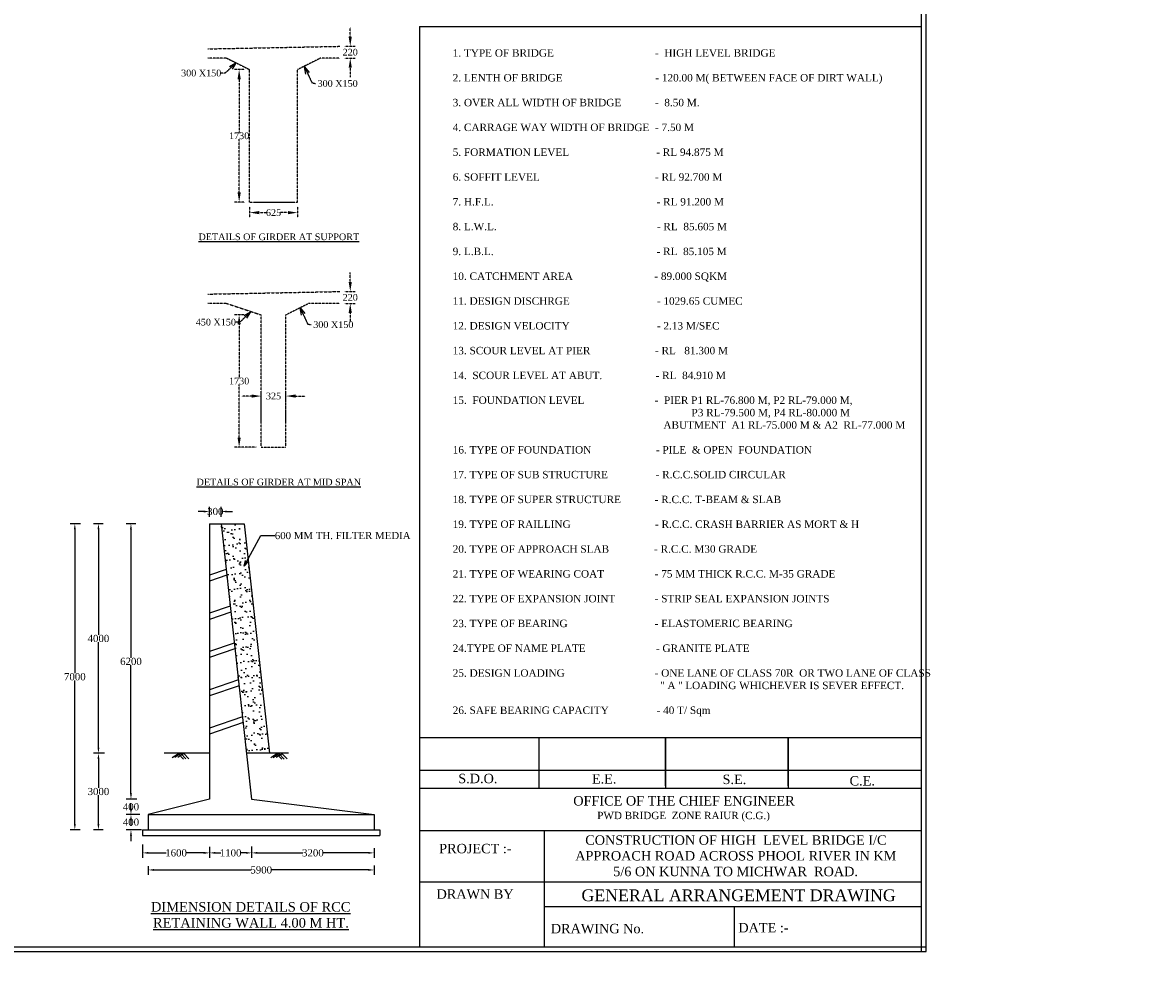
# Model space of a CAD drawing. Header units: millimetres. Extents: x 103078 to 7104496, y -104267 to 320261.
# Tile 7 of 12: x 506543 to 624731, y 89579 to 187703. Entities that reach past the tile are written whole.
import ezdxf

# ---------------------------------------------------------------- set-up
doc = ezdxf.new("R2010")
doc.units = ezdxf.units.MM
doc.header["$MEASUREMENT"] = 0
doc.linetypes.add('HIDDEN', pattern=[0.375, 0.25, -0.125])
doc.styles.get("Standard").update_dxf_attribs({"font": 'times.ttf'})
doc.styles.add('style1', font='txt.shx', dxfattribs={"height": 1})
doc.dimstyles.get("Standard").update_dxf_attribs({"dimtxt": 400, "dimasz": 215, "dimexe": 0.18, "dimexo": 0.0625, "dimgap": 0.09, "dimtad": 0, "dimtih": 1, "dimtoh": 1, "dimdec": 0, "dimzin": 4, "dimdsep": 46, "dimtxsty": 'Standard', "dimblk": 'OPEN90', "dimcen": 0, "dimadec": 0, "dimazin": 1, "dimtfac": 1, "dimtdec": 0, "dimtix": 1, "dimtofl": 0, "dimtmove": 0, "dimatfit": 3, "dimldrblk": 'OPEN30', "dimfxl": 0, "dimtolj": 1, "dimtzin": 0, "dimarcsym": 0})

# ---------------------------------------------------------------- blocks, each defined once
blk = doc.blocks.new('*D108')
at = {"color": 0, "linetype": 'HIDDEN', "lineweight": -2, "transparency": 16777216}
for p, q in [((530270, 168451), (530270, 167343)), ((531270, 167843), (532050, 167843)), ((534270, 167843), (533489, 167843)), ((535270, 168451), (535270, 167343))]:
    blk.add_line(p, q, dxfattribs=at)
at = {"color": 0, "linetype": 'HIDDEN', "transparency": 16777216}
for points in [[(531270, 168009), (531270, 167676), (530270, 167843)], [(534270, 168009), (534270, 167676), (535270, 167843)]]:
    blk.add_solid(points, dxfattribs=at)
at = {"layer": 'Defpoints', "color": 0, "linetype": 'HIDDEN', "transparency": 16777216}
for p in [(530270, 168951), (535270, 168951), (535270, 167843)]:
    blk.add_point(p, dxfattribs=at)
at = {"color": 0, "linetype": 'HIDDEN', "transparency": 16777216, "insert": (532770, 167843), "char_height": 1000, "attachment_point": 5}
blk.add_mtext('\\A1;{\\H0.7x;625}', dxfattribs=at)
blk = doc.blocks.new('*D107')
at = {"color": 0, "linetype": 'HIDDEN', "lineweight": -2, "transparency": 16777216}
for p, q in [((529734, 182790), (528675, 182790)), ((529175, 181790), (529175, 176228)), ((529175, 169951), (529175, 175513)), ((529770, 168951), (528675, 168951))]:
    blk.add_line(p, q, dxfattribs=at)
at = {"color": 0, "linetype": 'HIDDEN', "transparency": 16777216}
for points in [[(529008, 181790), (529341, 181790), (529175, 182790)], [(529008, 169951), (529341, 169951), (529175, 168951)]]:
    blk.add_solid(points, dxfattribs=at)
at = {"layer": 'Defpoints', "color": 0, "linetype": 'HIDDEN', "transparency": 16777216}
for p in [(530234, 182790), (529175, 168951), (530270, 168951)]:
    blk.add_point(p, dxfattribs=at)
at = {"color": 0, "linetype": 'HIDDEN', "transparency": 16777216, "insert": (529175, 175870), "char_height": 1000, "attachment_point": 5}
blk.add_mtext('\\A1;{\\H0.7x;1730}', dxfattribs=at)
blk = doc.blocks.new('*D109')
at = {"color": 0, "linetype": 'HIDDEN', "lineweight": -2, "transparency": 16777216}
for p, q in [((540787, 186228), (540787, 187228)), ((540198, 185228), (541287, 185228)), ((540198, 183990), (541287, 183990)), ((540787, 182990), (540787, 181990))]:
    blk.add_line(p, q, dxfattribs=at)
at = {"color": 0, "linetype": 'HIDDEN', "transparency": 16777216}
for points in [[(540620, 186228), (540953, 186228), (540787, 185228)], [(540620, 182990), (540953, 182990), (540787, 183990)]]:
    blk.add_solid(points, dxfattribs=at)
at = {"layer": 'Defpoints', "color": 0, "linetype": 'HIDDEN', "transparency": 16777216}
for p in [(539698, 185228), (539698, 183990), (540787, 183990)]:
    blk.add_point(p, dxfattribs=at)
at = {"color": 0, "linetype": 'HIDDEN', "transparency": 16777216, "insert": (540787, 184609), "char_height": 1000, "attachment_point": 5}
blk.add_mtext('\\A1;{\\H0.7x;220}', dxfattribs=at)
blk = doc.blocks.new('*D168')
at = {"color": 0, "linetype": 'HIDDEN', "lineweight": -2, "transparency": 16777216}
for p, q in [((529734, 157157), (528675, 157157)), ((529175, 156157), (529175, 150594)), ((529175, 144317), (529175, 149880)), ((530970, 143317), (528675, 143317))]:
    blk.add_line(p, q, dxfattribs=at)
at = {"color": 0, "linetype": 'HIDDEN', "transparency": 16777216}
for points in [[(529008, 156157), (529341, 156157), (529175, 157157)], [(529008, 144317), (529341, 144317), (529175, 143317)]]:
    blk.add_solid(points, dxfattribs=at)
at = {"layer": 'Defpoints', "color": 0, "linetype": 'HIDDEN', "transparency": 16777216}
for p in [(530234, 157157), (529175, 143317), (531470, 143317)]:
    blk.add_point(p, dxfattribs=at)
at = {"color": 0, "linetype": 'HIDDEN', "transparency": 16777216, "insert": (529175, 150237), "char_height": 1000, "attachment_point": 5}
blk.add_mtext('\\A1;{\\H0.7x;1730}', dxfattribs=at)
blk = doc.blocks.new('*D169')
at = {"color": 0, "linetype": 'HIDDEN', "lineweight": -2, "transparency": 16777216}
for p, q in [((540787, 160595), (540787, 161595)), ((540198, 159595), (541287, 159595)), ((540198, 158357), (541287, 158357)), ((540787, 157357), (540787, 156357))]:
    blk.add_line(p, q, dxfattribs=at)
at = {"color": 0, "linetype": 'HIDDEN', "transparency": 16777216}
for points in [[(540620, 160595), (540953, 160595), (540787, 159595)], [(540620, 157357), (540953, 157357), (540787, 158357)]]:
    blk.add_solid(points, dxfattribs=at)
at = {"layer": 'Defpoints', "color": 0, "linetype": 'HIDDEN', "transparency": 16777216}
for p in [(539698, 159595), (539698, 158357), (540787, 158357)]:
    blk.add_point(p, dxfattribs=at)
at = {"color": 0, "linetype": 'HIDDEN', "transparency": 16777216, "insert": (540787, 158976), "char_height": 1000, "attachment_point": 5}
blk.add_mtext('\\A1;{\\H0.7x;220}', dxfattribs=at)
blk = doc.blocks.new('*D170')
at = {"color": 0, "linetype": 'HIDDEN', "lineweight": -2, "transparency": 16777216}
for p, q in [((531470, 146079), (531470, 149168)), ((534070, 146014), (534070, 149168)), ((530470, 148668), (529470, 148668)), ((535070, 148668), (536070, 148668))]:
    blk.add_line(p, q, dxfattribs=at)
at = {"color": 0, "linetype": 'HIDDEN', "transparency": 16777216}
for points in [[(530470, 148834), (530470, 148501), (531470, 148668)], [(535070, 148834), (535070, 148501), (534070, 148668)]]:
    blk.add_solid(points, dxfattribs=at)
at = {"layer": 'Defpoints', "color": 0, "linetype": 'HIDDEN', "transparency": 16777216}
for p in [(534070, 148668), (531470, 145579), (534070, 145514)]:
    blk.add_point(p, dxfattribs=at)
at = {"color": 0, "linetype": 'HIDDEN', "transparency": 16777216, "insert": (532770, 148668), "char_height": 1000, "attachment_point": 5}
blk.add_mtext('\\A1;{\\H0.7x;325}', dxfattribs=at)
blk = doc.blocks.new('*D174')
at = {"color": 0, "linetype": 'Continuous', "lineweight": -2, "transparency": 16777216}
for p, q in [((512592, 135331), (511501, 135331)), ((512001, 134731), (512001, 119714)), ((512001, 103931), (512001, 118948)), ((512545, 103331), (511501, 103331))]:
    blk.add_line(p, q, dxfattribs=at)
at = {"color": 0, "linetype": 'Continuous', "transparency": 16777216}
for points in [[(511901, 134731), (512101, 134731), (512001, 135331)], [(511901, 103931), (512101, 103931), (512001, 103331)]]:
    blk.add_solid(points, dxfattribs=at)
at = {"layer": 'Defpoints', "color": 0, "linetype": 'Continuous', "transparency": 16777216}
for p in [(513292, 135331), (512001, 103331), (513245, 103331)]:
    blk.add_point(p, dxfattribs=at)
at = {"color": 0, "linetype": 'Continuous', "lineweight": -2, "transparency": 16777216, "insert": (512001, 119331), "char_height": 750, "attachment_point": 5}
blk.add_mtext('\\A1;7000', dxfattribs=at)
blk = doc.blocks.new('*D175')
at = {"color": 0, "linetype": 'Continuous', "lineweight": -2, "transparency": 16777216}
for p, q in [((519683, 99539), (519683, 98636)), ((543283, 99599), (543283, 98636)), ((520283, 99136), (530421, 99136)), ((542683, 99136), (532544, 99136))]:
    blk.add_line(p, q, dxfattribs=at)
at = {"color": 0, "linetype": 'Continuous', "transparency": 16777216}
for points in [[(520283, 99236), (520283, 99036), (519683, 99136)], [(542683, 99236), (542683, 99036), (543283, 99136)]]:
    blk.add_solid(points, dxfattribs=at)
at = {"layer": 'Defpoints', "color": 0, "linetype": 'Continuous', "transparency": 16777216}
for p in [(519683, 100239), (543283, 100299), (543283, 99136)]:
    blk.add_point(p, dxfattribs=at)
at = {"color": 0, "linetype": 'Continuous', "lineweight": -2, "transparency": 16777216, "insert": (531483, 99136), "char_height": 750, "attachment_point": 5}
blk.add_mtext('\\A1;5900', dxfattribs=at)
blk = doc.blocks.new('*D176')
at = {"color": 0, "linetype": 'Continuous', "lineweight": -2, "transparency": 16777216}
for p, q in [((514972, 135331), (513967, 135331)), ((514467, 134731), (514467, 123712)), ((514467, 111931), (514467, 122949)), ((515102, 111331), (513967, 111331))]:
    blk.add_line(p, q, dxfattribs=at)
at = {"color": 0, "linetype": 'Continuous', "transparency": 16777216}
for points in [[(514367, 134731), (514567, 134731), (514467, 135331)], [(514367, 111931), (514567, 111931), (514467, 111331)]]:
    blk.add_solid(points, dxfattribs=at)
at = {"layer": 'Defpoints', "color": 0, "linetype": 'Continuous', "transparency": 16777216}
for p in [(515672, 135331), (514467, 111331), (515802, 111331)]:
    blk.add_point(p, dxfattribs=at)
at = {"color": 0, "linetype": 'Continuous', "lineweight": -2, "transparency": 16777216, "insert": (514467, 123331), "char_height": 750, "attachment_point": 5}
blk.add_mtext('\\A1;4000', dxfattribs=at)
blk = doc.blocks.new('*D177')
at = {"color": 0, "linetype": 'Continuous', "lineweight": -2, "transparency": 16777216}
for p, q in [((515102, 111331), (513967, 111331)), ((514467, 110731), (514467, 107712)), ((514467, 103931), (514467, 106949)), ((514971, 103331), (513967, 103331))]:
    blk.add_line(p, q, dxfattribs=at)
at = {"color": 0, "linetype": 'Continuous', "transparency": 16777216}
for points in [[(514367, 110731), (514567, 110731), (514467, 111331)], [(514367, 103931), (514567, 103931), (514467, 103331)]]:
    blk.add_solid(points, dxfattribs=at)
at = {"layer": 'Defpoints', "color": 0, "linetype": 'Continuous', "transparency": 16777216}
for p in [(515802, 111331), (514467, 103331), (515671, 103331)]:
    blk.add_point(p, dxfattribs=at)
at = {"color": 0, "linetype": 'Continuous', "lineweight": -2, "transparency": 16777216, "insert": (514467, 107331), "char_height": 750, "attachment_point": 5}
blk.add_mtext('\\A1;3000', dxfattribs=at)
blk = doc.blocks.new('*D178')
at = {"color": 0, "linetype": 'Continuous', "lineweight": -2, "transparency": 16777216}
for p, q in [((518371, 135331), (517368, 135331)), ((517868, 134731), (517868, 121312)), ((517868, 107131), (517868, 120549)), ((518427, 106531), (517368, 106531))]:
    blk.add_line(p, q, dxfattribs=at)
at = {"color": 0, "linetype": 'Continuous', "transparency": 16777216}
for points in [[(517768, 134731), (517968, 134731), (517868, 135331)], [(517768, 107131), (517968, 107131), (517868, 106531)]]:
    blk.add_solid(points, dxfattribs=at)
at = {"layer": 'Defpoints', "color": 0, "linetype": 'Continuous', "transparency": 16777216}
for p in [(519071, 135331), (517868, 106531), (519127, 106531)]:
    blk.add_point(p, dxfattribs=at)
at = {"color": 0, "linetype": 'Continuous', "lineweight": -2, "transparency": 16777216, "insert": (517868, 120931), "char_height": 750, "attachment_point": 5}
blk.add_mtext('\\A1;6200', dxfattribs=at)
blk = doc.blocks.new('*D179')
at = {"color": 0, "linetype": 'Continuous', "lineweight": -2, "transparency": 16777216}
for p, q in [((519083, 101787), (519083, 100419)), ((519683, 100919), (521560, 100919)), ((525483, 100919), (523605, 100919)), ((526083, 101548), (526083, 100419))]:
    blk.add_line(p, q, dxfattribs=at)
at = {"color": 0, "linetype": 'Continuous', "transparency": 16777216}
for points in [[(519683, 101019), (519683, 100819), (519083, 100919)], [(525483, 101019), (525483, 100819), (526083, 100919)]]:
    blk.add_solid(points, dxfattribs=at)
at = {"layer": 'Defpoints', "color": 0, "linetype": 'Continuous', "transparency": 16777216}
for p in [(519083, 102487), (526083, 102248), (526083, 100919)]:
    blk.add_point(p, dxfattribs=at)
at = {"color": 0, "linetype": 'Continuous', "lineweight": -2, "transparency": 16777216, "insert": (522583, 100919), "char_height": 750, "attachment_point": 5}
blk.add_mtext('\\A1;1600', dxfattribs=at)
blk = doc.blocks.new('*D180')
at = {"color": 0, "linetype": 'Continuous', "lineweight": -2, "transparency": 16777216}
for p, q in [((526083, 101558), (526083, 100419)), ((526683, 100919), (527260, 100919)), ((529883, 100919), (529305, 100919)), ((530483, 101562), (530483, 100419))]:
    blk.add_line(p, q, dxfattribs=at)
at = {"color": 0, "linetype": 'Continuous', "transparency": 16777216}
for points in [[(526683, 101019), (526683, 100819), (526083, 100919)], [(529883, 101019), (529883, 100819), (530483, 100919)]]:
    blk.add_solid(points, dxfattribs=at)
at = {"layer": 'Defpoints', "color": 0, "linetype": 'Continuous', "transparency": 16777216}
for p in [(526083, 102258), (530483, 102262), (530483, 100919)]:
    blk.add_point(p, dxfattribs=at)
at = {"color": 0, "linetype": 'Continuous', "lineweight": -2, "transparency": 16777216, "insert": (528283, 100919), "char_height": 750, "attachment_point": 5}
blk.add_mtext('\\A1;1100', dxfattribs=at)
blk = doc.blocks.new('*D181')
at = {"color": 0, "linetype": 'Continuous', "lineweight": -2, "transparency": 16777216}
for p, q in [((530483, 101590), (530483, 100419)), ((531083, 100919), (535817, 100919)), ((542683, 100919), (537948, 100919)), ((543283, 101399), (543283, 100419))]:
    blk.add_line(p, q, dxfattribs=at)
at = {"color": 0, "linetype": 'Continuous', "transparency": 16777216}
for points in [[(531083, 101019), (531083, 100819), (530483, 100919)], [(542683, 101019), (542683, 100819), (543283, 100919)]]:
    blk.add_solid(points, dxfattribs=at)
at = {"layer": 'Defpoints', "color": 0, "linetype": 'Continuous', "transparency": 16777216}
for p in [(530483, 102290), (543283, 102099), (543283, 100919)]:
    blk.add_point(p, dxfattribs=at)
at = {"color": 0, "linetype": 'Continuous', "lineweight": -2, "transparency": 16777216, "insert": (536883, 100919), "char_height": 750, "attachment_point": 5}
blk.add_mtext('\\A1;3200', dxfattribs=at)
blk = doc.blocks.new('*D182')
at = {"color": 0, "linetype": 'Continuous', "lineweight": -2, "transparency": 16777216}
for p, q in [((517868, 107131), (517868, 107731)), ((518479, 106531), (517368, 106531)), ((518794, 104931), (517368, 104931)), ((517868, 104331), (517868, 103731))]:
    blk.add_line(p, q, dxfattribs=at)
at = {"color": 0, "linetype": 'Continuous', "transparency": 16777216}
for points in [[(517768, 107131), (517968, 107131), (517868, 106531)], [(517768, 104331), (517968, 104331), (517868, 104931)]]:
    blk.add_solid(points, dxfattribs=at)
at = {"layer": 'Defpoints', "color": 0, "linetype": 'Continuous', "transparency": 16777216}
for p in [(519179, 106531), (517868, 104931), (519494, 104931)]:
    blk.add_point(p, dxfattribs=at)
at = {"color": 0, "linetype": 'Continuous', "lineweight": -2, "transparency": 16777216, "insert": (517868, 105731), "char_height": 750, "attachment_point": 5}
blk.add_mtext('\\A1;400', dxfattribs=at)
blk = doc.blocks.new('*D183')
at = {"color": 0, "linetype": 'Continuous', "lineweight": -2, "transparency": 16777216}
for p, q in [((517868, 105531), (517868, 106131)), ((518794, 104931), (517368, 104931)), ((518952, 103331), (517368, 103331)), ((517868, 102731), (517868, 102131))]:
    blk.add_line(p, q, dxfattribs=at)
at = {"color": 0, "linetype": 'Continuous', "transparency": 16777216}
for points in [[(517768, 105531), (517968, 105531), (517868, 104931)], [(517768, 102731), (517968, 102731), (517868, 103331)]]:
    blk.add_solid(points, dxfattribs=at)
at = {"layer": 'Defpoints', "color": 0, "linetype": 'Continuous', "transparency": 16777216}
for p in [(519494, 104931), (517868, 103331), (519652, 103331)]:
    blk.add_point(p, dxfattribs=at)
at = {"color": 0, "linetype": 'Continuous', "lineweight": -2, "transparency": 16777216, "insert": (517868, 104131), "char_height": 750, "attachment_point": 5}
blk.add_mtext('\\A1;400', dxfattribs=at)
blk = doc.blocks.new('*D184')
at = {"color": 0, "linetype": 'Continuous', "lineweight": -2, "transparency": 16777216}
for p, q in [((526083, 136031), (526083, 137100)), ((527283, 136031), (527283, 137100)), ((525483, 136600), (524883, 136600)), ((527883, 136600), (528483, 136600))]:
    blk.add_line(p, q, dxfattribs=at)
at = {"color": 0, "linetype": 'Continuous', "transparency": 16777216}
for points in [[(525483, 136700), (525483, 136500), (526083, 136600)], [(527883, 136700), (527883, 136500), (527283, 136600)]]:
    blk.add_solid(points, dxfattribs=at)
at = {"layer": 'Defpoints', "color": 0, "linetype": 'Continuous', "transparency": 16777216}
for p in [(527283, 136600), (526083, 135331), (527283, 135331)]:
    blk.add_point(p, dxfattribs=at)
at = {"color": 0, "linetype": 'Continuous', "lineweight": -2, "transparency": 16777216, "insert": (526683, 136600), "char_height": 750, "attachment_point": 5}
blk.add_mtext('\\A1;300', dxfattribs=at)

msp = doc.modelspace()

# ---------------------------------------------------------------- hatches: boundary and pattern name
at = {"linetype": 'Continuous', "lineweight": -2}
h = msp.add_hatch(dxfattribs=at)
h.set_pattern_fill('AR-SAND', color=0, scale=600)
h.set_pattern_definition([(37.5, (-9522181, -1940385.6), (-37.796015, 1156.09426), [0, -912, 0, -1020, 0, -975]), (7.5, (-9522181, -1940385.6), (1061.86602, 1693.28764), [0, -492, 0, -822, 0, -315]), (327.5, (-9522919, -1940385.6), (1868.48512, 3.39543), [0, -300, 0, -1080, 0, -1410]), (317.5, (-9522919, -1940385.6), (1803.67596, 526.60534), [0, -150, 0, -708, 0, -810])])
h.paths.add_polyline_path([(529697.3, 135330.9), (527282.5, 135330.9), (529949.2, 111330.9), (532364, 111330.9)])

# ---------------------------------------------------------------- linework, layer by layer
at = {"color": 0, "linetype": 'Continuous'}
for p, q in [((600477.6, 90605.4, -22500), (600477.6, 247536.4, -22500)), ((600977.6, 90605.4, -22500), (600977.6, 247536.4, -22500)), ((376865.6, 91105.4, -22500), (600977.6, 91105.4, -22500)), ((376865.6, 90605.4, -22500), (600977.6, 90605.4, -22500))]:
    msp.add_line(p, q, dxfattribs=at)
at = {"color": 0}
for p, q in [((548036.4, 187281.9, -22500), (548036.4, 91105.4, -22500)), ((548036.4, 187281.9, -22500), (600477.6, 187281.9, -22500)), ((548036.4, 112972.1, -22500), (600502.6, 112972.1, -22500)), ((560496.9, 112972.1, -22500), (560496.9, 107693.6, -22500)), ((573744.8, 107936.8, -22500), (573744.8, 112972.1, -22500)), ((573744.8, 112972.1, -22500), (573744.8, 107693.6, -22500)), ((586569.8, 107936.8, -22500), (586569.8, 112972.1, -22500)), ((586569.8, 112972.1, -22500), (586569.8, 107693.6, -22500)), ((548036.4, 109575.2, -22500), (600502.6, 109575.2, -22500)), ((548036.4, 107693.6, -22500), (600502.6, 107693.6, -22500)), ((548036.4, 103245.1, -22500), (563047.7, 103245.1, -22500)), ((561071.5, 103245.1, -22500), (561071.5, 91080.4, -22500)), ((563047.7, 103245.1, -22500), (600502.6, 103245.1, -22500)), ((548036.4, 97889.5, -22876.8), (563047.7, 97889.5, -17331.7)), ((563047.7, 97889.5, -14721.2), (600502.6, 97889.5, -885.7)), ((561071.5, 95324.5, -22500), (600502.6, 95324.5, -22500)), ((580931.3, 95324.5, -22500), (580931.3, 91080.4, -22500))]:
    msp.add_line(p, q, dxfattribs=at)
at = {"color": 0, "linetype": 'HIDDEN'}
for p, q in [((525897.5, 184958), (539697.5, 185228.3)), ((527869.5, 183990), (525897.5, 183990)), ((527869.5, 183990), (530269.5, 182790)), ((537669.5, 183990), (535269.5, 182790)), ((539697.5, 183990), (537669.5, 183990)), ((530269.5, 168950.7), (530269.5, 182790)), ((535269.5, 168950.7), (535269.5, 182790)), ((530269.5, 168950.7), (535269.5, 168950.7)), ((530769.5, 168950.7), (534769.5, 168950.7)), ((525897.5, 159324.6), (539697.5, 159594.8)), ((527869.5, 158356.5), (525897.5, 158356.5)), ((527869.5, 158356.5), (531469.5, 157156.5)), ((536469.5, 158356.5), (534069.5, 157156.5)), ((539697.5, 158356.5), (536469.5, 158356.5)), ((531469.5, 143317.3), (531469.5, 157156.5)), ((534069.5, 143317.3), (534069.5, 157156.5)), ((531469.5, 143317.3), (534069.5, 143317.3)), ((531469.5, 143317.3), (534069.5, 143317.3))]:
    msp.add_line(p, q, dxfattribs=at)
at = {"color": 0, "linetype": 'Continuous', "lineweight": -2}
for p, q in [((526082.5, 135330.9), (526082.5, 106530.9)), ((526082.5, 135330.9), (529697.3, 135330.9)), ((527282.5, 135330.9), (530482.5, 106530.9)), ((529697.3, 135330.9), (532364, 111330.9)), ((527813, 130556.4), (526082.5, 129964.9)), ((527880.9, 129945.5), (526082.5, 129330.9)), ((528241.2, 126702.7), (526082.5, 125964.9)), ((528309.1, 126091.8), (526082.5, 125330.9)), ((528669.4, 122849.1), (526082.5, 121964.9)), ((528737.3, 122238.2), (526082.5, 121330.9)), ((529097.6, 118995.4), (526082.5, 117964.9)), ((529165.5, 118384.5), (526082.5, 117330.9)), ((529525.8, 115141.7), (526082.5, 113964.9)), ((529593.6, 114530.9), (526082.5, 113330.9)), ((526082.5, 111330.9), (521346, 111330.9)), ((534329.5, 111330.9), (529949.2, 111330.9)), ((526082.5, 106530.9), (519682.5, 104930.9)), ((530482.5, 106530.9), (543282.5, 104930.9)), ((519682.5, 104930.9), (519682.5, 103330.9)), ((519682.5, 104930.9), (543282.5, 104930.9)), ((543282.5, 104930.9), (543282.5, 103330.9)), ((519082.5, 103330.9), (519082.5, 102730.9)), ((519082.5, 103330.9), (543882.5, 103330.9)), ((543882.5, 103330.9), (543882.5, 102730.9)), ((519082.5, 102730.9), (543882.5, 102730.9))]:
    msp.add_line(p, q, dxfattribs=at)
at = {"color": 0, "linetype": 'ByBlock', "ltscale": 50}
for p, q in [((522824.7, 111283.5, 22717), (522189.1, 110870.2, 35161.6)), ((523078.1, 111295.7, 22580.9), (522436.4, 110878.4, 35145.3)), ((523395.5, 111298.7, 22717), (522774.1, 110894.7, 34883.6)), ((522824.7, 111283.5, 22717), (523349.1, 110732.2, 36855.5)), ((523078.1, 111295.7, 22580.9), (523607.5, 110739.1, 36855.5)), ((523395.5, 111298.7, 22717), (523908.2, 110759.7, 36539.7)), ((533105.7, 111263, 22717), (532470.1, 110849.7, 35161.6)), ((533359.1, 111275.2, 22580.9), (532717.4, 110857.9, 35145.3)), ((533676.5, 111278.2, 22717), (533055.1, 110874.2, 34883.6)), ((533105.7, 111263, 22717), (533630.1, 110711.7, 36855.5)), ((533359.1, 111275.2, 22580.9), (533888.5, 110718.6, 36855.5)), ((533676.5, 111278.2, 22717), (534189.2, 110739.2, 36539.7))]:
    msp.add_line(p, q, dxfattribs=at)

# ---------------------------------------------------------------- texts
at = {"color": 0, "attachment_point": 1, "style": 'style1'}
for s, insert, char_height, width in [("{\\fTimes New Roman|b0|i0|c0|p18;1. TYPE OF BRIDGE                                    -  HIGH LEVEL BRIDGE\\P\\P2. LENTH OF BRIDGE                                 - 120.00 M( BETWEEN FACE OF DIRT WALL)  \\P\\P3. OVER ALL WIDTH OF BRIDGE            -  8.50 M.\\P\\P4. CARRAGE WAY WIDTH OF BRIDGE  - 7.50 M\\P\\P5. FORMATION LEVEL                               - RL 94.875 M\\P\\P6. SOFFIT LEVEL                                         - RL 92.700 M\\P\\P7. H.F.L.                                                          - RL 91.200 M\\P\\P8. L.W.L.                                                         - RL  85.605 M\\P\\P9. L.B.L.                                                          - RL  85.105 M\\P\\P10. CATCHMENT AREA                             - 89.000 SQKM\\P\\P11. DESIGN DISCHRGE                               - 1029.65 CUMEC\\P\\P12. DESIGN VELOCITY                               - 2.13 M/SEC\\P\\P13. SCOUR LEVEL AT PIER                       - RL   81.300 M \\P\\P14.  SCOUR LEVEL AT ABUT.                   - RL  84.910 M\\P\\P15.  FOUNDATION LEVEL                         -  PIER P1 RL-76.800 M, P2 RL-79.000 M, \\P                                                                                     P3 RL-79.500 M, P4 RL-80.000 M\\P                                                                           ABUTMENT  A1 RL-75.000 M & A2  RL-77.000 M\\P\\P16. TYPE OF FOUNDATION                       - PILE  & OPEN  FOUNDATION \\P\\P17. TYPE OF SUB STRUCTURE                 - R.C.C.SOLID CIRCULAR             \\P\\P18. TYPE OF SUPER STRUCTURE            - R.C.C. T-BEAM & SLAB \\P\\P19. TYPE OF RAILLING                              - R.C.C. CRASH BARRIER AS MORT & H\\P\\P20. TYPE OF APPROACH SLAB                - R.C.C. M30 GRADE\\P\\P21. TYPE OF WEARING COAT                  - 75 MM THICK R.C.C. M-35 GRADE\\P\\P22. TYPE OF EXPANSION JOINT              - STRIP SEAL EXPANSION JOINTS\\P\\P23. TYPE OF BEARING                               - ELASTOMERIC BEARING  \\P\\P24.TYPE OF NAME PLATE                         - GRANITE PLATE \\P\\P25. DESIGN LOADING                                - ONE LANE OF CLASS 70R  OR TWO LANE OF CLASS \\P                                                                          '' A '' LOADING WHICHEVER IS SEVER EFFECT.\\P\\P26. SAFE BEARING CAPACITY                 - 40 T/ Sqm\\P \\P     }", (551496.3, 184921.6, 9000), 777.6, 49244.137), ('\\pi589.00859;{\\fTimes New Roman|b0|i0|c0|p18;\\H1.35031x;\\LSECTIONAL ELEVATION OF ABUTMENT \\P\\pi3009.48688;ALONG CURRENT DIRECTION \\fViner Hand ITC|b0|i0|c0|p66;\\l    \\H0.74057x;               }', (378610.1, 133758.7), 518.4, 20523.17), ('\\pi283.29749;{\\fTimes New Roman|b0|i0|c0|p18;\\H1.35031x;\\LSECTIONAL ELEVATION OF ABUTMENT \\P\\pi2990.43792;ALONG TRAFFIC DIRECTION \\fViner Hand ITC|b0|i0|c0|p66;\\l \\H1.28571x;  \\H1.11111x;   \\H0.5184x;             }', (412820.7, 133897.8), 518.4, 19911.748), ('\\pi4138.37403;{\\fTimes New Roman|b0|i0|c0|p18;OFFICE OF THE CHIEF ENGINEER \\P\\pi6642.18733;\\H0.7813x;PWD BRIDGE  ZONE RAIUR (C.G.)\\H1.28x;  }', (559960.4, 106857.1, -39600), 984.96, 30861.945), ('\\pi1311.71646;{\\fTimes New Roman|b0|i0|c0|p18;CONSTRUCTION OF HIGH  LEVEL BRIDGE I/C \\P\\pi268.17016;APPROACH ROAD ACROSS PHOOL RIVER IN KM \\P\\pi4234.99537;5/6 ON KUNNA TO MICHWAR  ROAD.                              }', (564037.7, 102753.7, -22500), 984.96, 33303.481), ('{\\fTimes New Roman|b0|i0|c0|p18;DATE :-                       }', (581348.2, 93590.7, -1125), 984.96, 5267.225)]:
    msp.add_mtext(s, dxfattribs=dict(at, insert=insert, char_height=char_height, width=width))
at = {"color": 0, "linetype": 'HIDDEN'}
for s, insert, char_height, attachment_point in [('300 X150', (527309.3, 182427.7), 700, 6), ('{\\fVerdana|b0|i0|c0|p34; \\fTimes New Roman|b0|i0|c0|p18;\\H1.4x;300 X150}', (537151.6, 181341.8), 500, 4), ('450 X150', (528838.5, 156392.6), 700, 6), ('{\\fVerdana|b0|i0|c0|p34; \\fTimes New Roman|b0|i0|c0|p18;\\H1.4x;300 X150}', (536700.6, 156131.6), 500, 4)]:
    msp.add_mtext(s, dxfattribs=dict(at, insert=insert, char_height=char_height, attachment_point=attachment_point))
at = {"color": 0, "linetype": 'HIDDEN', "char_height": 700, "attachment_point": 4}
for s, insert, width in [('\\pi4473.37339;{\\LDETAILS OF GIRDER AT SUPPORT}', (520448, 165309.3), 25327.352), ('\\pi4281.59257;{\\LDETAILS OF GIRDER AT MID SPAN}', (520448, 139675.8), 25327.352), ('\\pi767.01839;{\\LSECTIONAL ELEVATION OF PIER \\P\\pi1740.5584;ALONG TRAFFIC DIRECTION}', (449069.9, 132608.5), 17411.975), ('\\pi695.85952;{\\LSECTIONAL ELEVATION OF PIER \\P\\pi1382.73767;ALONG CURRENT DIRECTION}', (485660.7, 132566), 17269.657)]:
    msp.add_mtext(s, dxfattribs=dict(at, insert=insert, width=width))
at = {"color": 0, "linetype": 'Continuous', "lineweight": -2, "insert": (532902.1, 134080.4), "char_height": 750, "attachment_point": 4}
msp.add_mtext('600 MM TH. FILTER MEDIA', dxfattribs=at)
at = {"color": 0, "linetype": 'Continuous', "char_height": 700, "attachment_point": 4}
for s, insert, width in [('\\pi705.03289;RCC PEDESTAL\\P\\pi1655.35733;800x650x435', (466423.3, 120802.3), 8864.788), ('\\pi484.32276;ELASTOMERIC BEARING\\P\\pi3984.82745;500x350x65', (466015.3, 117986.1), 13020.051)]:
    msp.add_mtext(s, dxfattribs=dict(at, insert=insert, width=width))
at = {"color": 0, "attachment_point": 1, "style": 'style1'}
for s, insert, char_height in [('{\\fTimes New Roman|b0|i0|c0|p18;S.D.O.                         }', (552077.6, 109190.5, -1125), 984.96), ('{\\fTimes New Roman|b0|i0|c0|p18;E.E.                         }', (566047.3, 109147.2, -22500), 984.96), ('{\\fTimes New Roman|b0|i0|c0|p18;S.E.                         }', (579699.7, 109097.3, -22500), 984.96), ('{\\fTimes New Roman|b0|i0|c0|p18;C.E.                         }', (592981.1, 108946.7, -22500), 984.96), ('{\\fTimes New Roman|b0|i0|c0|p18;PROJECT :-                       }', (550084.7, 101864, -43875), 984.96), ('{\\fTimes New Roman|b0|i0|c0|p18;DRAWN BY                        }', (549804.6, 97109.8, -1125), 984.96), ('{\\fTimes New Roman|b0|i0|c0|p18;GENERAL ARRANGEMENT DRAWING                       }', (564954.4, 97103.8, -22500), 1231.2), ('{\\fTimes New Roman|b0|i0|c0|p18;DRAWING No.                      }', (561749.5, 93499.4, -22500), 984.96)]:
    msp.add_mtext(s, dxfattribs=dict(at, insert=insert, char_height=char_height))
at = {"color": 0, "insert": (519153, 95779.9, 25000), "char_height": 1000, "width": 21919.262, "attachment_point": 1}
msp.add_mtext('\\pi804.98052;{\\LDIMENSION DETAILS OF RCC \\P\\pi1018.39076;RETAINING WALL 4.00 M HT.}', dxfattribs=at)

# ---------------------------------------------------------------- dimensions: what is measured, and where the dimension line sits
at = {"color": 0, "linetype": 'HIDDEN'}
for base, p1, p2, text, picture, middle in [((540786.5, 183990), (539697.5, 185228.3), (539697.5, 183990), '{\\H0.7x;220}', '*D109', (540786.5, 184609.1)), ((529174.5, 168950.7), (530234, 182790), (530269.5, 168950.7), '{\\H0.7x;1730}', '*D107', (529174.5, 175870.4)), ((540786.5, 158356.5), (539697.5, 159594.8), (539697.5, 158356.5), '{\\H0.7x;220}', '*D169', (540786.5, 158975.7)), ((529174.5, 143317.3), (530234, 157156.5), (531469.5, 143317.3), '{\\H0.7x;1730}', '*D168', (529174.5, 150236.9))]:
    dim = msp.add_linear_dim(base=base, p1=p1, p2=p2, angle=90, text=text, dimstyle='Standard', override={"dimtxt": 1000, "dimasz": 1000, "dimexe": 500, "dimexo": 500, "dimfxl": 300}, dxfattribs=at)
    dim.commit()
    dim.dimension.update_dxf_attribs({"geometry": picture, "text_midpoint": middle})
dim = msp.add_linear_dim(base=(535269.5, 167842.8), p1=(530269.5, 168950.7), p2=(535269.5, 168950.7), text='{\\H0.7x;625}', dimstyle='Standard', override={"dimtxt": 1000, "dimasz": 1000, "dimexe": 500, "dimexo": 500, "dimfxl": 300}, dxfattribs=at)
dim.commit()
dim.dimension.update_dxf_attribs({"geometry": '*D108', "text_midpoint": (532769.5, 167842.8)})
dim = msp.add_linear_dim(base=(534069.5, 148667.6), p1=(531469.5, 145578.5), p2=(534069.5, 145514.1), text='{\\H0.7x;325}', dimstyle='Standard', override={"dimtxt": 1000, "dimasz": 1000, "dimexe": 500, "dimexo": 500, "dimfxl": 300}, dxfattribs=at)
dim.commit()
dim.dimension.update_dxf_attribs({"geometry": '*D170', "text_midpoint": (532769.5, 148667.6), "dimtype": 160})
at = {"color": 0, "linetype": 'Continuous', "lineweight": -2}
for base, p1, p2, text, picture, middle in [((527282.5, 136599.9), (526082.5, 135330.9), (527282.5, 135330.9), '300', '*D184', (526682.5, 136599.9)), ((526082.5, 100918.9), (519082.5, 102486.9), (526082.5, 102247.9), '1600', '*D179', (522582.5, 100918.9)), ((530482.5, 100918.9), (526082.5, 102257.9), (530482.5, 102261.9), '1100', '*D180', (528282.5, 100918.9)), ((543282.5, 100918.9), (530482.5, 102289.9), (543282.5, 102098.9), '3200', '*D181', (536882.5, 100918.9)), ((543282.5, 99136.4), (519682.5, 100238.9), (543282.5, 100298.9), '5900', '*D175', (531482.5, 99136.4))]:
    dim = msp.add_linear_dim(base=base, p1=p1, p2=p2, text=text, dimstyle='Standard', override={"dimtxt": 750, "dimasz": 600, "dimexe": 500, "dimexo": 700, "dimfxl": 300}, dxfattribs=at)
    dim.commit()
    dim.dimension.update_dxf_attribs({"geometry": picture, "text_midpoint": middle})
for base, p1, p2, text, picture, middle in [((512000.5, 103330.9), (513291.5, 135330.9), (513244.5, 103330.9), '7000', '*D174', (512000.5, 119330.9)), ((514466.5, 111330.9), (515671.5, 135330.9), (515802, 111330.9), '4000', '*D176', (514466.5, 123330.9)), ((517867.5, 106530.9), (519070.5, 135330.9), (519126.5, 106530.9), '6200', '*D178', (517867.5, 120930.9)), ((514466.5, 103330.9), (515802, 111330.9), (515670.5, 103330.9), '3000', '*D177', (514466.5, 107330.9)), ((517867.5, 104930.9), (519179, 106530.9), (519494, 104930.9), '400', '*D182', (517867.5, 105730.9)), ((517867.5, 103330.9), (519494, 104930.9), (519651.5, 103330.9), '400', '*D183', (517867.5, 104130.9))]:
    dim = msp.add_linear_dim(base=base, p1=p1, p2=p2, angle=90, text=text, dimstyle='Standard', override={"dimtxt": 750, "dimasz": 600, "dimexe": 500, "dimexo": 700, "dimfxl": 300}, dxfattribs=at)
    dim.commit()
    dim.dimension.update_dxf_attribs({"geometry": picture, "text_midpoint": middle})

# ---------------------------------------------------------------- leaders
at = {"color": 0, "linetype": 'HIDDEN', "annotation_type": 0, "has_hookline": 1}
for points, hookline_direction, text_width in [([(528840.3, 183491.6), (527714.2, 182427.7), (527309.4, 182427.7)], 1, 4026.9), ([(535998.1, 183092.1), (536782.6, 181414.8), (537151.6, 181341.8)], 0, 4310.6), ([(530369.5, 157456.5), (529243.4, 156392.6), (528838.6, 156392.6)], 1, 4052.6), ([(535547, 157882), (536331.5, 156204.6), (536700.5, 156131.6)], 0, 4310.6)]:
    msp.add_leader(points, dimstyle='Standard', override={"dimtxt": 500, "dimasz": 750, "dimfxl": 300}, dxfattribs=dict(at, hookline_direction=hookline_direction, text_width=text_width))
at = {"color": 0, "linetype": 'Continuous', "lineweight": -2, "annotation_type": 0, "has_hookline": 1, "hookline_direction": 0, "text_width": 13813.1}
msp.add_leader([(529685, 130896.4), (531442.5, 134080.4), (532902, 134080.4)], dimstyle='Standard', override={"dimtxt": 750, "dimasz": 600, "dimexe": 500, "dimexo": 700, "dimfxl": 300}, dxfattribs=at)

doc.saveas('drawing.dxf')
